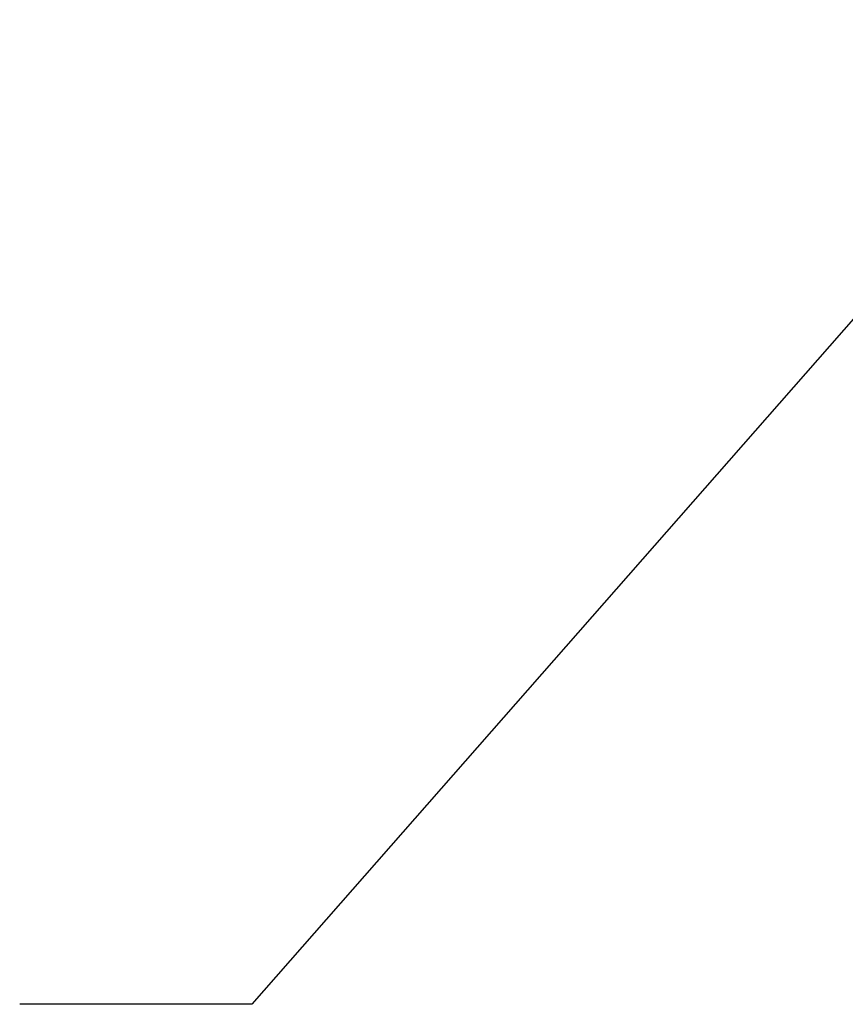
# Model space of a CAD drawing. Header units: inches. Extents: x 0 to 22, y 0 to 17.
# Tile 35 of 106: x 6.1 to 7, y 8.9 to 10. Entities that reach past the tile are written whole.
import ezdxf

# ---------------------------------------------------------------- set-up
doc = ezdxf.new("R2010")
doc.units = ezdxf.units.IN
doc.header["$LTSCALE"] = 1.21
doc.header["$MEASUREMENT"] = 0
doc.layers.get('0').update_dxf_attribs({"linetype": 'CONTINUOUS'})
doc.layers.add('DETAIL', color=7, linetype='CONTINUOUS')
doc.styles.get("Standard").update_dxf_attribs({"font": 'txt', "width": 0.95})
doc.dimstyles.get("Standard").update_dxf_attribs({"dimtxt": 0.125, "dimasz": 0.1875, "dimexe": 0.125, "dimexo": 0.0625, "dimgap": 0.09, "dimtad": 0, "dimtih": 1, "dimtoh": 1, "dimdec": 3, "dimzin": 4, "dimdsep": 46, "dimtxsty": 'STANDARD', "dimblk": '_FILLED', "dimblk1": '_FILLED', "dimblk2": '_FILLED', "dimcen": 0.09, "dimadec": 3, "dimazin": 1, "dimtol": 1, "dimtp": 0.005, "dimtm": 0.005, "dimtfac": 1, "dimtdec": 3, "dimtofl": 0, "dimtmove": 0, "dimatfit": 3, "dimldrblk": '_FILLED', "dimfxl": 1, "dimtolj": 1, "dimtzin": 4, "dimarcsym": 0})

# ---------------------------------------------------------------- blocks, each defined once
blk = doc.blocks.new('_FILLED')
at = {"color": 0, "linetype": 'BYBLOCK'}
blk.add_solid([(0, 0), (-1, 0.1667), (-1, -0.1667)], dxfattribs=at)

msp = doc.modelspace()

# ---------------------------------------------------------------- leaders
at = {"layer": 'DETAIL', "color": 2, "linetype": 'CONTINUOUS'}
msp.add_leader([(7.2674, 9.9812), (6.3368, 8.9206), (6.0868, 8.9206)], dimstyle='STANDARD', override={"dimtad": 0}, dxfattribs=at)

doc.saveas('drawing.dxf')
